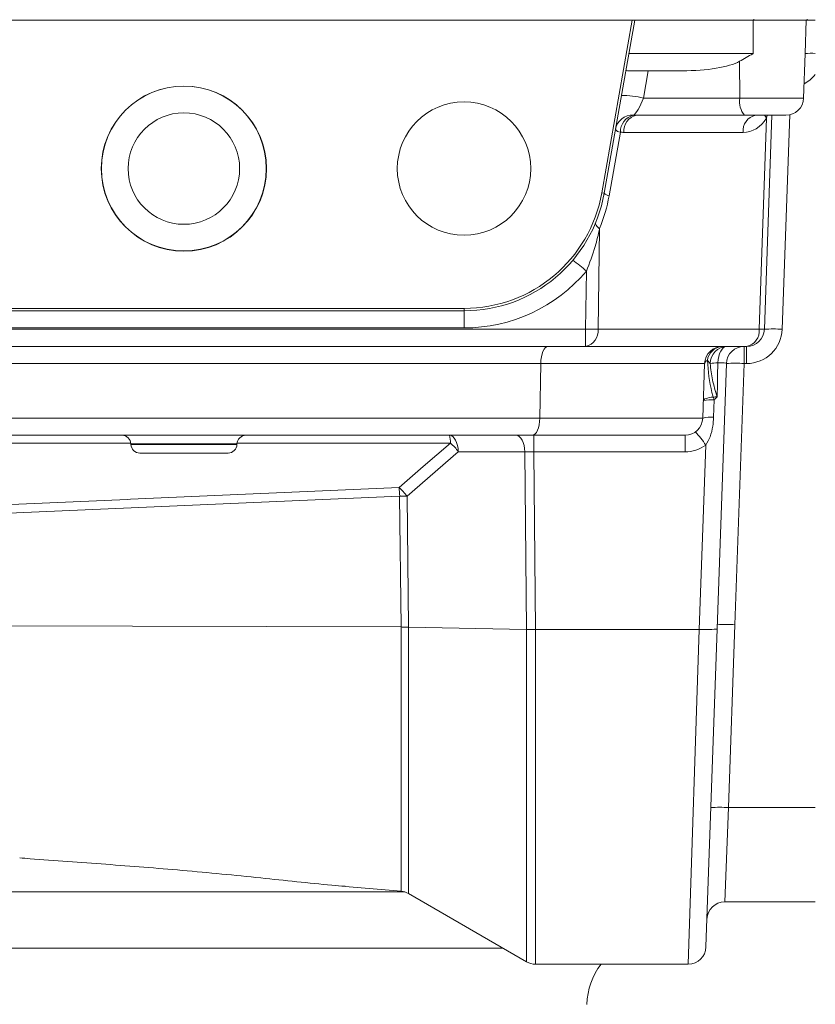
# Model space of a CAD drawing. Header units: millimetres. Extents: x 110 to 833, y 73 to 902.
# Tile 16 of 23: x 208 to 297, y 687 to 797. Entities that reach past the tile are written whole.
import ezdxf

# ---------------------------------------------------------------- set-up
doc = ezdxf.new("R2010")
doc.units = ezdxf.units.MM

msp = doc.modelspace()

# ---------------------------------------------------------------- linework, layer by layer
at = {"color": 7, "linetype": 'Continuous', "lineweight": 15}
for p, q in [((276.62, 797.41), (175.78, 797.41)), ((273.2, 777.98), (276.62, 797.41)), ((276.89, 797.41), (273.46, 777.93)), ((276.62, 797.41), (276.89, 797.41)), ((276.89, 797.41), (290.2, 797.41)), ((290.2, 793.64), (290.2, 797.41)), ((290.2, 797.41), (294.11, 797.41)), ((290.29, 797.51), (290.29, 797.41)), ((296.29, 797.41), (294.11, 797.41)), ((296.06, 793.64), (296.19, 797.41)), ((296.29, 797.51), (296.29, 797.41)), ((297.2, 797.41), (296.29, 797.41)), ((276.23, 793.64), (290.2, 793.64)), ((295.89, 788.64), (296.06, 793.64)), ((288.73, 788.64), (288.69, 792.78)), ((282.23, 791.71), (276.1, 791.71)), ((278.42, 791.71), (277.88, 788.64)), ((277.88, 788.64), (288.73, 788.64)), ((289.25, 786.71), (277.09, 786.71)), ((293.89, 786.71), (289.25, 786.71)), ((292.32, 786.71), (291.48, 762.64)), ((290.89, 762.64), (291.72, 786.38)), ((275.28, 784.81), (274.02, 777.65)), ((289.09, 784.78), (275.68, 784.78)), ((273.46, 777.93), (273.2, 777.98)), ((272.94, 773.95), (272.78, 762.64)), ((271.37, 762.64), (271.46, 769.17)), ((194.7, 764.98), (257.7, 764.98)), ((257.7, 764.71), (194.7, 764.71)), ((257.7, 764.71), (257.7, 764.98)), ((257.7, 764.71), (257.7, 762.78)), ((186.04, 762.64), (271.37, 762.64)), ((257.7, 762.78), (194.7, 762.78)), ((271.37, 760.71), (271.37, 762.64)), ((272.78, 762.64), (290.89, 762.64)), ((271.37, 760.71), (186.04, 760.71)), ((289.48, 760.71), (271.37, 760.71)), ((289.2, 758.78), (289.2, 760.71)), ((289.48, 758.78), (289.48, 760.71)), ((266.32, 758.78), (186.09, 758.78)), ((266.32, 758.78), (266.23, 752.64)), ((284.76, 758.78), (266.32, 758.78)), ((284.76, 758.78), (284.55, 752.64)), ((285.38, 758.77), (285.07, 759.13)), ((287.2, 758.78), (286.16, 728.92)), ((289.2, 758.78), (288.17, 729.39)), ((289.48, 758.78), (289.2, 758.78)), ((285.84, 754.69), (285.77, 752.73)), ((186.17, 752.64), (266.23, 752.64)), ((266.23, 752.64), (284.55, 752.64)), ((265.4, 750.71), (187, 750.71)), ((282.55, 750.71), (265.4, 750.71)), ((265.55, 748.85), (265.55, 750.71)), ((282.55, 748.85), (282.55, 750.71)), ((220.24, 749.74), (220.24, 749.67)), ((232.17, 749.67), (232.17, 749.74)), ((257.06, 748.84), (251.29, 743.84)), ((264.55, 748.84), (257.06, 748.84)), ((264.74, 728.86), (264.55, 748.84)), ((282.55, 748.85), (265.55, 748.85)), ((265.55, 748.85), (265.74, 728.85)), ((284.16, 728.85), (284.88, 749.6)), ((231.17, 748.71), (221.24, 748.71)), ((250.62, 729.14), (250.46, 743.85)), ((251.29, 743.84), (251.45, 729.13)), ((169.06, 729.38), (250.62, 729.14)), ((250.62, 729.14), (250.62, 729.14)), ((251.45, 729.13), (264.74, 728.86)), ((251.45, 729.13), (251.45, 729.13)), ((264.74, 728.86), (264.74, 728.86)), ((265.74, 728.85), (284.16, 728.85)), ((265.74, 728.85), (265.74, 728.85)), ((284.16, 728.85), (284.16, 728.85)), ((286.16, 728.92), (284.91, 693.14)), ((286.16, 728.92), (286.16, 728.92)), ((288.17, 729.39), (287.45, 708.83)), ((287.45, 708.83), (287.02, 698.21)), ((287.45, 708.83), (297.2, 708.83)), ((244.34, 699.96), (250.62, 699.41)), ((251.45, 699.15), (264.74, 691.48)), ((297.2, 698.21), (287.02, 698.21)), ((265.74, 691.21), (282.91, 691.21))]:
    msp.add_line(p, q, dxfattribs=at)
at = {"color": 8, "linetype": 'Continuous', "lineweight": 15}
for p, q in [((288.73, 788.64), (295.89, 788.64)), ((291.8, 786.71), (291.72, 786.38)), ((294.32, 786.76), (293.48, 762.64)), ((226.2, 749.74), (220.24, 749.74)), ((220.24, 749.67), (226.2, 749.67)), ((232.17, 749.74), (226.2, 749.74)), ((226.2, 749.67), (232.17, 749.67)), ((250.62, 699.41), (250.62, 729.14)), ((251.45, 729.13), (251.45, 699.15)), ((264.74, 691.48), (264.74, 728.86)), ((265.74, 728.85), (265.74, 691.21)), ((282.91, 691.21), (284.16, 728.85)), ((173.94, 699.34), (251.01, 699.34)), ((177.41, 693.02), (226.2, 693.02)), ((226.2, 693.02), (262.08, 693.02))]:
    msp.add_line(p, q, dxfattribs=at)
at = {"color": 8, "linetype": 'Continuous', "lineweight": 15, "flags": 128}
for points in [[(291.5, 786.71), (291.59, 786.56), (291.72, 786.38)], [(220.21, 749.82), (205.58, 749.82), (187.37, 749.82), (174.96, 749.82)], [(256.17, 749.82), (252.17, 749.82), (236.2, 749.82), (232.19, 749.82)]]:
    msp.add_lwpolyline(points, dxfattribs=at)
at = {"color": 7, "linetype": 'Continuous', "lineweight": 15, "flags": 128}
for points in [[(272.51, 774.64), (272.49, 774.58), (272.5, 774.5), (272.52, 774.42), (272.57, 774.34), (272.64, 774.25), (272.72, 774.15), (272.82, 774.05), (272.94, 773.95)], [(287.27, 760.71), (287.08, 760.68), (286.89, 760.57), (286.72, 760.4), (286.57, 760.18), (286.44, 759.9), (286.34, 759.58), (286.27, 759.23), (286.24, 758.87)], [(285.73, 755), (285.49, 754.98), (285.28, 754.94), (285.08, 754.9), (284.92, 754.85), (284.79, 754.79), (284.7, 754.73), (284.64, 754.67), (284.61, 754.6)], [(257.06, 748.84), (257.03, 749.21), (256.97, 749.56), (256.87, 749.89), (256.75, 750.17), (256.6, 750.4), (256.43, 750.57), (256.25, 750.67), (256.06, 750.71)], [(264.55, 748.84), (264.52, 749.21), (264.46, 749.56), (264.36, 749.89), (264.24, 750.17), (264.09, 750.4), (263.92, 750.57), (263.74, 750.67), (263.55, 750.71)], [(250.39, 744.83), (253.11, 747.18), (256.17, 749.82)], [(169.38, 741.3), (173.36, 741.48), (189.28, 742.17), (219.84, 743.5), (220.2, 743.52), (250.39, 744.83)], [(250.46, 743.85), (220.28, 742.54), (169.46, 740.33)]]:
    msp.add_lwpolyline(points, dxfattribs=at)
at = {"color": 7, "linetype": 'Continuous', "lineweight": 15}
for centre, radius in [((226.2, 780.71), 9.29), ((226.2, 780.71), 9.27), ((257.7, 780.71), 7.5), ((226.2, 780.71), 6.27)]:
    msp.add_circle(centre, radius, dxfattribs=at)
for centre, radius, start, end in [((296.76, 787.08), 6.6, 86.1939, 96.1277), ((275.73, 780.63), 8.29, 74.9521, 92.3142), ((290.97, 788.2), 2.28, 168.9819, 221.0252), ((293.89, 788.71), 2, 270, 358), ((276.68, 784.74), 1.99, 87.8724, 169.8316), ((277.25, 784.82), 1.97, 104.5467, 180.1815), ((277.43, 784.98), 1.76, 101.0281, 186.5465), ((290.84, 784.98), 1.76, 101.0281, 186.5465), ((275.37, 785.69), 0.883, 222.8672, 264.1073), ((257.7, 780.71), 15.73, 270, 350), ((257.7, 780.71), 16, 270, 350), ((256.29, 780.78), 18, 337.7115, 350), ((274.11, 778.53), 0.883, 222.8672, 264.1073), ((259.35, 755.56), 18.22, 48.3409, 54.4942), ((257.7, 780.78), 18, 270, 319.8542), ((272.07, 805.58), 42.95, 269.0572, 270.9428), ((271.03, 762.44), 1.76, 281.0281, 6.5465), ((289.14, 762.44), 1.76, 281.0281, 6.5465), ((289.48, 762.71), 2, 270, 358), ((289.48, 762.78), 4, 270, 358), ((291.18, 768.62), 5.99, 267.1981, 272.8019), ((292.48, 748.3), 14.37, 86.0129, 93.9871), ((286.76, 758.71), 2, 90, 178), ((286.86, 758.9), 1.81, 93.3072, 172.6089), ((287.33, 758.77), 1.94, 91.6364, 179.9499), ((289.2, 758.71), 2, 90, 177.9988), ((285.23, 758.68), 0.478, 109.7055, 168.5593), ((286.39, 753.6), 5.27, 91.673, 101.0393), ((288.2, 744.44), 14.37, 86.0117, 93.9859), ((285.48, 750.99), 3.72, 84.5167, 103.5054), ((290.78, 756.5), 5.27, 196.548, 200.1681), ((282.55, 752.71), 2, 270, 358), ((285.41, 749.03), 3.72, 84.5167, 103.5055), ((275.37, 743.32), 11.4, 33.455, 42.9597), ((219.24, 749.71), 1, 2, 90), ((233.17, 749.71), 1, 90, 178), ((253.5, 749.97), 2.67, 356.9727, 16.1563), ((221.24, 749.71), 1, 182, 270), ((231.17, 749.71), 1, 270, 358), ((253.38, 746.39), 4.43, 33.6769, 50.9926), ((282.55, 752.85), 4, 270, 305.7346), ((247.6, 741.39), 4.43, 33.6795, 50.9946), ((232.04, 742.98), 18.45, 2.7247, 5.765), ((250.6, 719.06), 24.8, 88.4161, 90.323), ((287.17, 715.06), 14.37, 86.0117, 93.9859), ((286.45, 694.49), 14.37, 86.0129, 93.9871), ((250.45, 697.42), 2, 60, 85), ((287.02, 696.21), 2, 90, 178), ((282.91, 693.21), 2, 270.3486, 358), ((265.74, 693.21), 2, 240, 270), ((279.51, 686.41), 8, 143.163, 178)]:
    msp.add_arc(centre, radius, start, end, dxfattribs=at)
at = {"color": 8, "linetype": 'Continuous', "lineweight": 15}
msp.add_arc((294.06, 793.78), 4, 298.0403, 321.7415, dxfattribs=at)
at = {"color": 7, "linetype": 'Continuous', "lineweight": 15}
for centre, major_axis, ratio, start_param, end_param in [((281.96, 793.71), (7.47, -0.08), 0.267572, 4.751314, 5.837951), ((277.39, 788.71), (0.75, 1.99), 0.228601, 3.349885, 4.762961), ((277.25, 788.71), (2.75, 0.24), 0.72281, 4.470548, 4.593362), ((289.13, 788.78), (0.13, 4), 0.81623, 3.167126, 4.095412), ((275.83, 788.78), (0.46, 3.98), 0.81283, 3.112633, 3.235448), ((267.15, 758.71), (0, 2), 0.414214, 0, 1.53589), ((287.27, 818.09), (2, 114.48), 0.000021, 4.128987, 4.168659), ((285.2, 758.71), (2, 0.07), 0.069374, 6.278313, 7.304162), ((265.4, 752.71), (0, 2), 0.414214, 3.141593, 4.677482), ((265.55, 748.71), (2, -0.02), 0.069729, 1.572764, 2.096036), ((284.16, 728.92), (2, 0), 0.0349, 4.713607, 6.281968)]:
    msp.add_ellipse(centre, major_axis=major_axis, ratio=ratio, start_param=start_param, end_param=end_param, dxfattribs=at)
for points, knots in [([(290.2, 793.64), (290.2, 793.64), (289.69, 793.34), (289.19, 793.06), (288.69, 792.78)], [0, 0, 0, 0, 0.00874, 1, 1, 1, 1]), ([(275.93, 791.93), (275.92, 791.87), (275.91, 791.74), (276.03, 791.72), (276.1, 791.71)], [0, 0, 0, 0, 0.473898, 1, 1, 1, 1]), ([(272.94, 773.95), (272.79, 773.28), (272.42, 771.66), (271.82, 770.09), (271.46, 769.17)], [0, 0, 0, 0, 0.414464, 1, 1, 1, 1]), ([(285.07, 759.13), (285.17, 757.92), (285.28, 756.54), (285.68, 755.18), (285.73, 755)], [0, 0, 0, 0, 0.873213, 1, 1, 1, 1]), ([(285.38, 758.77), (285.45, 758.16), (285.59, 756.9), (285.97, 755.67), (286.17, 755.03)], [0, 0, 0, 0, 0.477687, 1, 1, 1, 1]), ([(285.73, 755), (285.87, 755.01), (286.02, 755.02), (286.16, 755.03), (286.17, 755.03)], [0, 0, 0, 0, 0.944255, 1, 1, 1, 1]), ([(286.17, 755.03), (286.17, 755.02), (286.1, 754.95), (285.99, 754.83), (285.88, 754.73), (285.84, 754.69)], [0, 0, 0, 0, 0.024238, 0.647109, 1, 1, 1, 1]), ([(285.77, 752.73), (285.74, 752.39), (285.69, 751.65), (285.43, 750.57), (285.06, 749.91), (284.88, 749.6)], [0, 0, 0, 0, 0.307688, 0.678215, 1, 1, 1, 1]), ([(207.74, 703.17), (208.12, 703.14), (209.87, 702.97), (213.11, 702.75), (217.39, 702.45), (221.71, 702.12), (226.06, 701.76), (230.46, 701.35), (236.11, 700.79), (240.78, 700.27), (243.84, 700.01), (244.34, 699.97)], [0, 0, 0, 0, 0.033392, 0.151069, 0.268745, 0.383997, 0.499247, 0.617815, 0.736384, 0.956999, 1, 1, 1, 1])]:
    msp.add_open_spline(points, degree=3, knots=knots, dxfattribs=at)
for points in [[(251.45, 729.13), (251.32, 729.13), (251.06, 729.13), (250.77, 729.13), (250.62, 729.14)], [(264.74, 728.86), (264.9, 728.86), (265.21, 728.85), (265.56, 728.85), (265.74, 728.85)]]:
    msp.add_open_spline(points, degree=3, dxfattribs=at)

doc.saveas('drawing.dxf')
